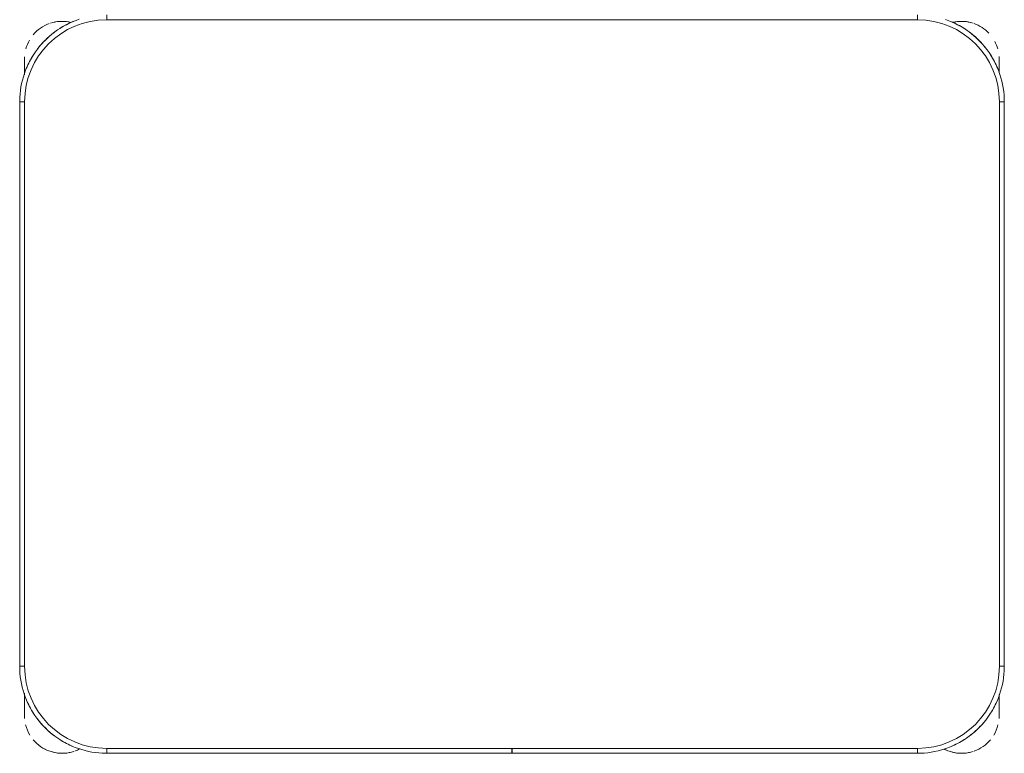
# Model space of a CAD drawing. Header units: metres. Extents: x 3 to 42.2, y -72.9 to -48.7.
# Tile 48 of 189: x 36.75 to 37.35, y -61.031 to -60.584. Entities that reach past the tile are written whole.
import ezdxf

# ---------------------------------------------------------------- set-up
doc = ezdxf.new("R2010")
doc.units = ezdxf.units.M
doc.layers.add('I-FURN', color=7, linetype='Continuous', lineweight=18)

# ---------------------------------------------------------------- blocks, each defined once
blk = doc.blocks.new('ConjuntoParaAlunoTamanho6 - CJA06_ConjuntoParaAlunoTamanho6-V42-1PAV')
at = {"layer": 'I-FURN', "color": 253, "true_color": 0xaaaaaa}
for p, q in [((-0.247, 0.06497), (-0.247, 0.06197)), ((0.247, 0.06497), (0.247, 0.06197)), ((-0.29713, 0.03797), (-0.29713, 0.02828)), ((-0.29713, 0.02878), (-0.29713, 0.03797)), ((0.29687, 0.03797), (0.29687, 0.02961)), ((0.29687, 0.03299), (0.29687, 0.03797)), ((-0.3, 0.01197), (-0.3, -0.33203)), ((-0.3, 0.01197), (-0.297, 0.01197)), ((-0.3, 0.01197), (-0.3, -0.33203)), ((0.3, 0.01197), (0.297, 0.01197)), ((0.3, -0.33203), (0.3, 0.01197)), ((0.3, -0.33203), (0.3, 0.01197)), ((-0.3, -0.33203), (-0.297, -0.33203)), ((0.3, -0.33203), (0.297, -0.33203)), ((-0.29713, -0.34835), (-0.29713, -0.35394)), ((-0.29713, -0.34868), (-0.29713, -0.36203)), ((0.29687, -0.35394), (0.29687, -0.3492)), ((0.29687, -0.36203), (0.29687, -0.34961)), ((-0.29713, -0.35705), (-0.29713, -0.36203)), ((0.29687, -0.36203), (0.29687, -0.35705)), ((-0.247, -0.38503), (-0.247, -0.38203)), ((-0.00005, -0.38203), (-0.00005, -0.38503)), ((0.00005, -0.38503), (0.00005, -0.38203)), ((0.247, -0.38503), (0.247, -0.38203)), ((-0.247, -0.38503), (-0.00005, -0.38503)), ((-0.247, -0.38503), (-0.00005, -0.38503)), ((0.00005, -0.38503), (0.247, -0.38503)), ((0.00005, -0.38503), (0.247, -0.38503))]:
    blk.add_line(p, q, dxfattribs=at)
at = {"layer": 'I-FURN', "color": 253, "true_color": 0xaaaaaa, "flags": 128}
for points in [[(-0.26367, 0.06228), (-0.26567, 0.06157), (-0.26764, 0.06078), (-0.26957, 0.05992), (-0.27147, 0.05898), (-0.27333, 0.05796), (-0.27515, 0.05687), (-0.27693, 0.05571), (-0.27865, 0.05448), (-0.28033, 0.05318), (-0.28195, 0.05181), (-0.28351, 0.05038), (-0.28502, 0.04889), (-0.28647, 0.04734), (-0.28785, 0.04574), (-0.28917, 0.04407), (-0.29042, 0.04236), (-0.2916, 0.0406), (-0.29271, 0.0388), (-0.29374, 0.03695), (-0.29471, 0.03506), (-0.29559, 0.03313), (-0.2964, 0.03117), (-0.29713, 0.02918), (-0.29777, 0.02716), (-0.29834, 0.02512), (-0.29883, 0.02306), (-0.29923, 0.02097), (-0.29955, 0.01888), (-0.29978, 0.01677), (-0.29993, 0.01466), (-0.3, 0.01254), (-0.3, 0.01197)], [(0.247, 0.06197), (0.1235, 0.06197), (0, 0.06197), (-0.1235, 0.06197), (-0.247, 0.06197)], [(-0.247, 0.06197), (-0.1235, 0.06197), (0, 0.06197), (0.1235, 0.06197), (0.247, 0.06197)], [(0.3, 0.01197), (0.29996, 0.01409), (0.29983, 0.0162), (0.29962, 0.01831), (0.29932, 0.02041), (0.29894, 0.0225), (0.29848, 0.02456), (0.29794, 0.02661), (0.29731, 0.02864), (0.2966, 0.03064), (0.29582, 0.03261), (0.29495, 0.03454), (0.29401, 0.03644), (0.29299, 0.0383), (0.2919, 0.04012), (0.29074, 0.04189), (0.28951, 0.04362), (0.28821, 0.04529), (0.28685, 0.04691), (0.28542, 0.04848), (0.28393, 0.04999), (0.28238, 0.05143), (0.28077, 0.05282), (0.27911, 0.05413), (0.2774, 0.05538), (0.27564, 0.05656), (0.27383, 0.05767), (0.27198, 0.05871), (0.27009, 0.05967), (0.26816, 0.06056), (0.2662, 0.06136), (0.26421, 0.06209)], [(-0.29713, 0.03797), (-0.29713, 0.03796), (-0.29713, 0.03792), (-0.29713, 0.03785), (-0.29713, 0.03775), (-0.29713, 0.03763), (-0.29713, 0.03748), (-0.29713, 0.03731), (-0.29713, 0.03711), (-0.29713, 0.03688), (-0.29713, 0.03663), (-0.29713, 0.03635), (-0.29713, 0.03605), (-0.29713, 0.03572), (-0.29713, 0.03537), (-0.29713, 0.035), (-0.29713, 0.03461), (-0.29713, 0.03419), (-0.29713, 0.03375), (-0.29713, 0.03329), (-0.29713, 0.03282), (-0.29713, 0.03232), (-0.29713, 0.0318), (-0.29713, 0.03127), (-0.29713, 0.03072), (-0.29713, 0.03016), (-0.29713, 0.02958), (-0.29713, 0.02898)], [(0.29687, 0.03), (0.29687, 0.03057), (0.29687, 0.03112), (0.29687, 0.03166), (0.29687, 0.03218), (0.29687, 0.03268), (0.29687, 0.03317), (0.29687, 0.03363), (0.29687, 0.03407), (0.29687, 0.0345), (0.29687, 0.0349), (0.29687, 0.03528), (0.29687, 0.03563), (0.29687, 0.03596), (0.29687, 0.03627), (0.29687, 0.03656), (0.29687, 0.03682), (0.29687, 0.03705), (0.29687, 0.03726), (0.29687, 0.03744), (0.29687, 0.0376), (0.29687, 0.03772), (0.29687, 0.03783), (0.29687, 0.0379), (0.29687, 0.03795), (0.29687, 0.03797)], [(-0.297, 0.01197), (-0.297, -0.07403), (-0.297, -0.16003), (-0.297, -0.24603), (-0.297, -0.33203)], [(-0.297, -0.33203), (-0.297, -0.24603), (-0.297, -0.16003), (-0.297, -0.07403), (-0.297, 0.01197)], [(0.297, -0.33203), (0.297, -0.24603), (0.297, -0.16003), (0.297, -0.07403), (0.297, 0.01197)], [(0.297, 0.01197), (0.297, -0.07403), (0.297, -0.16003), (0.297, -0.24603), (0.297, -0.33203)], [(-0.3, -0.33203), (-0.29996, -0.33415), (-0.29983, -0.33627), (-0.29962, -0.33838), (-0.29932, -0.34048), (-0.29894, -0.34256), (-0.29848, -0.34463), (-0.29794, -0.34668), (-0.29731, -0.34871), (-0.2966, -0.3507), (-0.29582, -0.35267), (-0.29495, -0.35461), (-0.29401, -0.35651), (-0.29299, -0.35837), (-0.2919, -0.36019), (-0.29074, -0.36196), (-0.28951, -0.36368), (-0.28821, -0.36536), (-0.28685, -0.36698), (-0.28542, -0.36855), (-0.28393, -0.37005), (-0.28238, -0.3715), (-0.28077, -0.37288), (-0.27911, -0.3742), (-0.2774, -0.37545), (-0.27564, -0.37663), (-0.27383, -0.37774), (-0.27198, -0.37878), (-0.27009, -0.37974), (-0.26816, -0.38062), (-0.2662, -0.38143), (-0.26421, -0.38216), (-0.2622, -0.38281), (-0.26015, -0.38338), (-0.25809, -0.38386), (-0.25601, -0.38426), (-0.25391, -0.38458), (-0.25181, -0.38482), (-0.24969, -0.38497), (-0.24757, -0.38503), (-0.247, -0.38503)], [(0.247, -0.38503), (0.24912, -0.38499), (0.25124, -0.38486), (0.25334, -0.38465), (0.25544, -0.38436), (0.25753, -0.38398), (0.2596, -0.38351), (0.26165, -0.38297), (0.26367, -0.38234), (0.26567, -0.38164), (0.26764, -0.38085), (0.26957, -0.37999), (0.27147, -0.37904), (0.27333, -0.37803), (0.27515, -0.37694), (0.27693, -0.37578), (0.27865, -0.37454), (0.28033, -0.37324), (0.28195, -0.37188), (0.28351, -0.37045), (0.28502, -0.36896), (0.28647, -0.36741), (0.28785, -0.3658), (0.28917, -0.36414), (0.29042, -0.36243), (0.2916, -0.36067), (0.29271, -0.35886), (0.29374, -0.35701), (0.29471, -0.35512), (0.29559, -0.3532), (0.2964, -0.35124), (0.29713, -0.34925), (0.29777, -0.34723), (0.29834, -0.34519), (0.29883, -0.34312), (0.29923, -0.34104), (0.29955, -0.33895), (0.29978, -0.33684), (0.29993, -0.33472), (0.3, -0.33261), (0.3, -0.33203)], [(-0.29713, -0.34907), (-0.29713, -0.34973), (-0.29713, -0.35038), (-0.29713, -0.35102), (-0.29713, -0.35165), (-0.29713, -0.35227), (-0.29713, -0.35288), (-0.29713, -0.35348), (-0.29713, -0.35406), (-0.29713, -0.35463), (-0.29713, -0.35518), (-0.29713, -0.35572), (-0.29713, -0.35624), (-0.29713, -0.35674), (-0.29713, -0.35722), (-0.29713, -0.35769), (-0.29713, -0.35813), (-0.29713, -0.35855), (-0.29713, -0.35895), (-0.29713, -0.35933), (-0.29713, -0.35969), (-0.29713, -0.36002), (-0.29713, -0.36033), (-0.29713, -0.36061), (-0.29713, -0.36087), (-0.29713, -0.36111), (-0.29713, -0.36131), (-0.29713, -0.3615), (-0.29713, -0.36165), (-0.29713, -0.36178), (-0.29713, -0.36188), (-0.29713, -0.36196), (-0.29713, -0.36201), (-0.29713, -0.36203)], [(0.29687, -0.36203), (0.29687, -0.36201), (0.29687, -0.36197), (0.29687, -0.36191), (0.29687, -0.36181), (0.29687, -0.36169), (0.29687, -0.36154), (0.29687, -0.36137), (0.29687, -0.36117), (0.29687, -0.36094), (0.29687, -0.36069), (0.29687, -0.36041), (0.29687, -0.36011), (0.29687, -0.35978), (0.29687, -0.35943), (0.29687, -0.35906), (0.29687, -0.35866), (0.29687, -0.35825), (0.29687, -0.35781), (0.29687, -0.35735), (0.29687, -0.35687), (0.29687, -0.35638), (0.29687, -0.35586), (0.29687, -0.35533), (0.29687, -0.35478), (0.29687, -0.35421), (0.29687, -0.35363), (0.29687, -0.35304), (0.29687, -0.35244), (0.29687, -0.35182), (0.29687, -0.35119), (0.29687, -0.35055), (0.29687, -0.3499)], [(-0.247, -0.38203), (-0.1235, -0.38203), (0, -0.38203), (0.1235, -0.38203), (0.247, -0.38203)], [(-0.00005, -0.38203), (-0.06179, -0.38203), (-0.12353, -0.38203), (-0.18526, -0.38203), (-0.247, -0.38203)], [(0.247, -0.38203), (0.18526, -0.38203), (0.12352, -0.38203), (0.06179, -0.38203), (0.00005, -0.38203)]]:
    blk.add_lwpolyline(points, dxfattribs=at)
at = {"layer": 'I-FURN', "color": 253, "true_color": 0xaaaaaa}
for centre, radius, start, end in [((-0.247, 0.01197), 0.05, 90, 180), ((-0.247, 0.01197), 0.05, 90, 180), ((-0.27413, 0.03797), 0.023, 76.78758, 108), ((-0.27413, 0.03797), 0.023, 76.40434, 104.46692), ((-0.247, 0.01197), 0.053, 112.5, 122.69993), ((0.247, 0.01197), 0.05, 360, 90), ((0.247, 0.01197), 0.05, 0, 90), ((0.247, 0.01197), 0.053, 57.30007, 67.5), ((0.247, 0.01197), 0.053, 57.30007, 67.5), ((0.27387, 0.03797), 0.023, 75.53308, 103.10319), ((0.27387, 0.03797), 0.023, 72, 102.57928), ((-0.27413, 0.03797), 0.023, 109.92744, 140.02309), ((-0.247, 0.01197), 0.053, 127.1607, 143.14964), ((0.247, 0.01197), 0.053, 45, 53.14964), ((0.247, 0.01197), 0.053, 45, 53.14964), ((0.27387, 0.03797), 0.023, 43.15299, 70.30683), ((-0.27413, 0.03797), 0.023, 149.97621, 164.34498), ((0.247, 0.01197), 0.053, 37.1607, 44.91466), ((0.247, 0.01197), 0.053, 37.1607, 44.91466), ((0.27387, 0.03797), 0.023, 15.73053, 28.0506), ((-0.27413, 0.03797), 0.023, 176.5669, 180), ((-0.247, 0.01197), 0.053, 147.30007, 157.5), ((0.247, 0.01197), 0.053, 22.5, 32.69993), ((0.247, 0.01197), 0.053, 22.5, 32.69993), ((0.27387, 0.03797), 0.023, 360, 4.00915), ((-0.247, -0.33203), 0.05, 180, 270), ((-0.247, -0.33203), 0.05, 180, 270), ((0.247, -0.33203), 0.05, 270, 360), ((0.247, -0.33203), 0.05, 270, 0), ((-0.247, -0.33203), 0.053, 202.5, 212.69993), ((0.247, -0.33203), 0.053, 327.30007, 337.5), ((0.247, -0.33203), 0.053, 327.30007, 337.5), ((-0.27413, -0.36203), 0.023, 180, 184.41224), ((-0.247, -0.33203), 0.053, 217.1607, 233.14964), ((0.247, -0.33203), 0.053, 315.08534, 323.14964), ((0.247, -0.33203), 0.053, 315.08534, 323.14964), ((0.27387, -0.36203), 0.023, 355.58784, 360), ((-0.27413, -0.36203), 0.023, 194.46313, 211.29748), ((0.247, -0.33203), 0.053, 307.1607, 315), ((0.247, -0.33203), 0.053, 307.1607, 315), ((0.27387, -0.36203), 0.023, 328.70279, 345.53679), ((-0.27413, -0.36203), 0.023, 220.15845, 250.98921), ((-0.247, -0.33203), 0.053, 237.30007, 247.5), ((0.247, -0.33203), 0.053, 292.5, 302.69993), ((0.247, -0.33203), 0.053, 292.5, 302.69993), ((0.27387, -0.36203), 0.023, 289.64716, 320.10645), ((-0.27413, -0.36203), 0.023, 241.29896, 288), ((-0.27413, -0.36203), 0.023, 289.64716, 297.85925), ((0.27387, -0.36203), 0.023, 242.37001, 250.98921), ((0.27387, -0.36203), 0.023, 243.53772, 288), ((-0.27413, -0.36203), 0.023, 255.53308, 284.46692), ((0.27387, -0.36203), 0.023, 255.53308, 284.46692)]:
    blk.add_arc(centre, radius, start, end, dxfattribs=at)
blk = doc.blocks.new('4 GRE - ESCOLA DE CINEMA E AUDIOVISUAL CINE REX R07_rvt-1-1PAV')
at = {"layer": 'I-FURN', "color": 253, "lineweight": 18, "true_color": 0xaaaaaa}
blk.add_blockref('ConjuntoParaAlunoTamanho6 - CJA06_ConjuntoParaAlunoTamanho6-V42-1PAV', (37.04989, -60.6463), dxfattribs=at)

msp = doc.modelspace()

# ---------------------------------------------------------------- block references
at = {"lineweight": 5}
msp.add_blockref('4 GRE - ESCOLA DE CINEMA E AUDIOVISUAL CINE REX R07_rvt-1-1PAV', (0, 0), dxfattribs=at)

doc.saveas('drawing.dxf')
